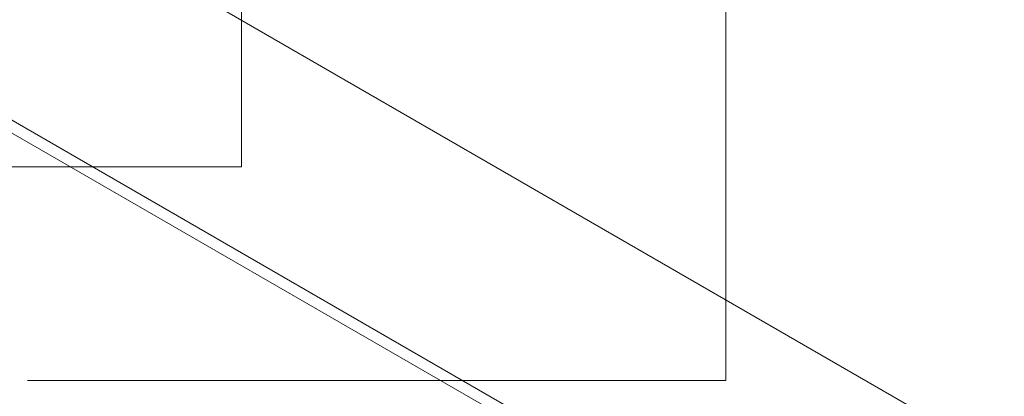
# Model space of a CAD drawing. Header units: millimetres. Extents: x 6528 to 21779, y 617 to 11154.
# Tile 3 of 106: x 8566 to 11675, y 2587 to 3776. Entities that reach past the tile are written whole.
import ezdxf

# ---------------------------------------------------------------- set-up
doc = ezdxf.new("R2010")
doc.units = ezdxf.units.MM
doc.layers.add('A-FLOR', color=7, linetype='Continuous', lineweight=5)
doc.layers.add('G-ANNO-TEXT', color=7, linetype='Continuous', lineweight=9)

msp = doc.modelspace()

# ---------------------------------------------------------------- linework, layer by layer
at = {"layer": 'A-FLOR'}
for p, q in [((7140.8, 4266.8), (13391.7, 657.8)), ((13391.7, 1392.7), (8413.6, 4266.8)), ((13391.7, 617), (7140.8, 4226))]:
    msp.add_line(p, q, dxfattribs=at)
at = {"layer": 'G-ANNO-TEXT'}
for p, q in [((9266.2, 4768.6), (9266.2, 3311.4)), ((10796.1, 4097.5), (10796.1, 2636.8)), ((9266.2, 3311.4), (8272, 3311.4)), ((9091.6, 2636.8), (8590.3, 2636.8)), ((10796.1, 2636.8), (9091.6, 2636.8))]:
    msp.add_line(p, q, dxfattribs=at)

doc.saveas('drawing.dxf')
